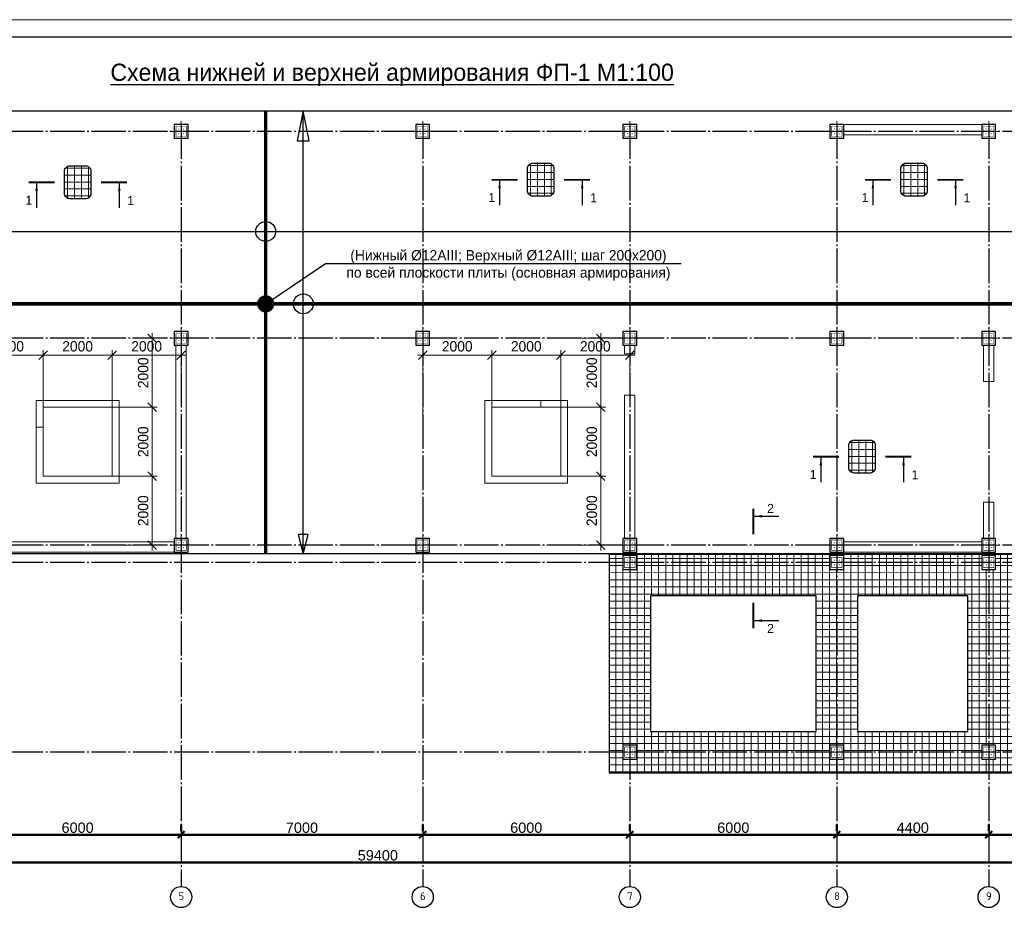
# Model space of a CAD drawing. Header units: millimetres. Extents: x -33345 to 4712671, y -3392 to 121473.
# Tile 47 of 256: x 393410 to 421942, y 60705 to 86501. Entities that reach past the tile are written whole.
import ezdxf
from ezdxf import colors
from ezdxf.entities.mleader import LeaderData, LeaderLine
from ezdxf.math import Vec2, Vec3

# ---------------------------------------------------------------- set-up
doc = ezdxf.new("R2010")
doc.units = ezdxf.units.MM
doc.linetypes.add('CENTER2', pattern=[28.575, 19.05, -3.175, 3.175, -3.175])
doc.linetypes.add('ГОСТ 2.303 5', pattern=[24, 20, -1.5, 1, -1.5])
doc.layers.add('00-Axes', color=1, linetype='CENTER2')
doc.layers.add('_линия', color=7, linetype='Continuous')
for name, color, linetype, lineweight in [('A _Devor rtt', 176, 'Continuous', 30), ('Devor Rtt', 174, 'Continuous', 30), ('doors', 250, 'Continuous', 5), ('Lina', 7, 'Continuous', 20), ('w-Армирования', 172, 'Continuous', 30)]:
    doc.layers.add(name, color=color, linetype=linetype, lineweight=lineweight)
doc.styles.add('ISO', font='isocpeui.ttf')
doc.styles.add('ISOCPEUR_1.00', font='isocpeui.ttf')
doc.styles.add('RUS text aehalf', font='aehalf.shx', dxfattribs={"width": 0.7, "oblique": 15})
doc.styles.get("Standard").update_dxf_attribs({"font": 'arial.ttf'})
doc.styles.add('X-U-RW-01$0$StyleROMANS', font='GOTHIC.TTF')
doc.dimstyles.new('ISO-25$0', dxfattribs={"dimtxt": 300, "dimasz": 200, "dimexe": 100, "dimexo": 300, "dimgap": 50, "dimtad": 1, "dimdec": 0, "dimtxsty": 'Standard', "dimblk": 'OBLIQUE', "dimcen": 250, "dimadec": 0, "dimazin": 0, "dimtfac": 1, "dimtdec": 0, "dimtmove": 0, "dimatfit": 3, "dimldrblk": 'OBLIQUE', "dimfxl": 1.25, "dimarcsym": 0})
doc.dimstyles.new('RUS м100', dxfattribs={"dimscale": 0, "dimtxt": 250, "dimasz": 100, "dimexe": 100, "dimexo": 0, "dimgap": 70, "dimtad": 1, "dimdec": 0, "dimdsep": 46, "dimtxsty": 'RUS text aehalf', "dimblk": 'OBLIQUE', "dimcen": 0.09, "dimdle": 100, "dimclrd": 256, "dimclre": 256, "dimclrt": 256, "dimadec": 1, "dimazin": 2, "dimtfac": 1, "dimtdec": 0, "dimtofl": 0, "dimtmove": 0, "dimatfit": 3, "dimldrblk": 'OBLIQUE', "dimfxl": 300, "dimtolj": 1, "dimtzin": 0, "dimlwd": -1, "dimlwe": -1, "dimarcsym": 0})

# ---------------------------------------------------------------- blocks, each defined once
blk = doc.blocks.new('_Oblique')
at = {"color": 0, "linetype": 'ByBlock', "lineweight": -2}
blk.add_line((-0.5, -0.5), (0.5, 0.5), dxfattribs=at)
blk = doc.blocks.new('*D269')
at = {"color": 0, "lineweight": -2, "transparency": 16777216}
for p, q in [((727, -4026), (727, -4226)), ((6727, -4026), (6727, -4226)), ((727, -4326), (6727, -4326))]:
    blk.add_line(p, q, dxfattribs=at)
at = {"layer": 'Defpoints', "color": 0, "lineweight": 30, "transparency": 16777216}
for p in [(727, -4326), (6727, -4326), (6727, -4326)]:
    blk.add_point(p, dxfattribs=at)
at = {"color": 0, "lineweight": -2, "transparency": 16777216, "xscale": 200, "yscale": 200, "zscale": 200, "rotation": 180}
blk.add_blockref('_Oblique', (727, -4326), dxfattribs=at)
at = {"color": 0, "lineweight": -2, "transparency": 16777216, "xscale": 200, "yscale": 200, "zscale": 200}
blk.add_blockref('_Oblique', (6727, -4326), dxfattribs=at)
at = {"color": 0, "lineweight": 0, "transparency": 16777216, "insert": (3727, -4123), "char_height": 300, "attachment_point": 5}
blk.add_mtext('6000', dxfattribs=at)
blk = doc.blocks.new('*D270')
at = {"color": 0, "lineweight": -2, "transparency": 16777216}
for p, q in [((6727, -4026), (6727, -4226)), ((13727, -4026), (13727, -4226)), ((6727, -4326), (13727, -4326))]:
    blk.add_line(p, q, dxfattribs=at)
at = {"layer": 'Defpoints', "color": 0, "lineweight": 30, "transparency": 16777216}
for p in [(6727, -4326), (13727, -4326), (13727, -4326)]:
    blk.add_point(p, dxfattribs=at)
at = {"color": 0, "lineweight": -2, "transparency": 16777216, "xscale": 200, "yscale": 200, "zscale": 200, "rotation": 180}
blk.add_blockref('_Oblique', (6727, -4326), dxfattribs=at)
at = {"color": 0, "lineweight": -2, "transparency": 16777216, "xscale": 200, "yscale": 200, "zscale": 200}
blk.add_blockref('_Oblique', (13727, -4326), dxfattribs=at)
at = {"color": 0, "lineweight": 0, "transparency": 16777216, "insert": (10227, -4123), "char_height": 300, "attachment_point": 5}
blk.add_mtext('7000', dxfattribs=at)
blk = doc.blocks.new('*D271')
at = {"color": 0, "lineweight": -2, "transparency": 16777216}
for p, q in [((13727, -4026), (13727, -4226)), ((19727, -4026), (19727, -4226)), ((13727, -4326), (19727, -4326))]:
    blk.add_line(p, q, dxfattribs=at)
at = {"layer": 'Defpoints', "color": 0, "lineweight": 30, "transparency": 16777216}
for p in [(13727, -4326), (19727, -4326), (19727, -4326)]:
    blk.add_point(p, dxfattribs=at)
at = {"color": 0, "lineweight": -2, "transparency": 16777216, "xscale": 200, "yscale": 200, "zscale": 200, "rotation": 180}
blk.add_blockref('_Oblique', (13727, -4326), dxfattribs=at)
at = {"color": 0, "lineweight": -2, "transparency": 16777216, "xscale": 200, "yscale": 200, "zscale": 200}
blk.add_blockref('_Oblique', (19727, -4326), dxfattribs=at)
at = {"color": 0, "lineweight": 0, "transparency": 16777216, "insert": (16727, -4123), "char_height": 300, "attachment_point": 5}
blk.add_mtext('6000', dxfattribs=at)
blk = doc.blocks.new('*D272')
at = {"color": 0, "lineweight": -2, "transparency": 16777216}
for p, q in [((19727, -4026), (19727, -4226)), ((25727, -4026), (25727, -4226)), ((19727, -4326), (25727, -4326))]:
    blk.add_line(p, q, dxfattribs=at)
at = {"layer": 'Defpoints', "color": 0, "lineweight": 30, "transparency": 16777216}
for p in [(19727, -4326), (25727, -4326), (25727, -4326)]:
    blk.add_point(p, dxfattribs=at)
at = {"color": 0, "lineweight": -2, "transparency": 16777216, "xscale": 200, "yscale": 200, "zscale": 200, "rotation": 180}
blk.add_blockref('_Oblique', (19727, -4326), dxfattribs=at)
at = {"color": 0, "lineweight": -2, "transparency": 16777216, "xscale": 200, "yscale": 200, "zscale": 200}
blk.add_blockref('_Oblique', (25727, -4326), dxfattribs=at)
at = {"color": 0, "lineweight": 0, "transparency": 16777216, "insert": (22727, -4123), "char_height": 300, "attachment_point": 5}
blk.add_mtext('6000', dxfattribs=at)
blk = doc.blocks.new('*D273')
at = {"color": 0, "lineweight": -2, "transparency": 16777216}
for p, q in [((25727, -4026), (25727, -4226)), ((30127, -4026), (30127, -4226)), ((25727, -4326), (30127, -4326))]:
    blk.add_line(p, q, dxfattribs=at)
at = {"layer": 'Defpoints', "color": 0, "lineweight": 30, "transparency": 16777216}
for p in [(25727, -4326), (30127, -4326), (30127, -4326)]:
    blk.add_point(p, dxfattribs=at)
at = {"color": 0, "lineweight": -2, "transparency": 16777216, "xscale": 200, "yscale": 200, "zscale": 200, "rotation": 180}
blk.add_blockref('_Oblique', (25727, -4326), dxfattribs=at)
at = {"color": 0, "lineweight": -2, "transparency": 16777216, "xscale": 200, "yscale": 200, "zscale": 200}
blk.add_blockref('_Oblique', (30127, -4326), dxfattribs=at)
at = {"color": 0, "lineweight": 0, "transparency": 16777216, "insert": (27927, -4123), "char_height": 300, "attachment_point": 5}
blk.add_mtext('4400', dxfattribs=at)
blk = doc.blocks.new('*D274')
at = {"color": 0, "lineweight": -2, "transparency": 16777216}
for p, q in [((30127, -4026), (30127, -4226)), ((36127, -4026), (36127, -4226)), ((30127, -4326), (36127, -4326))]:
    blk.add_line(p, q, dxfattribs=at)
at = {"layer": 'Defpoints', "color": 0, "lineweight": 30, "transparency": 16777216}
for p in [(30127, -4326), (36127, -4326), (36127, -4326)]:
    blk.add_point(p, dxfattribs=at)
at = {"color": 0, "lineweight": -2, "transparency": 16777216, "xscale": 200, "yscale": 200, "zscale": 200, "rotation": 180}
blk.add_blockref('_Oblique', (30127, -4326), dxfattribs=at)
at = {"color": 0, "lineweight": -2, "transparency": 16777216, "xscale": 200, "yscale": 200, "zscale": 200}
blk.add_blockref('_Oblique', (36127, -4326), dxfattribs=at)
at = {"color": 0, "lineweight": 0, "transparency": 16777216, "insert": (33127, -4123), "char_height": 300, "attachment_point": 5}
blk.add_mtext('6000', dxfattribs=at)
blk = doc.blocks.new('*D276')
at = {"color": 0, "lineweight": -2, "transparency": 16777216}
for p, q in [((-17273, -4826), (-17273, -5026)), ((42127, -4826), (42127, -5026)), ((42127, -5126), (-17273, -5126))]:
    blk.add_line(p, q, dxfattribs=at)
at = {"layer": 'Defpoints', "color": 0, "lineweight": 30, "transparency": 16777216}
for p in [(-17273, -5126), (-17273, -5126), (42127, -5126)]:
    blk.add_point(p, dxfattribs=at)
at = {"color": 0, "lineweight": -2, "transparency": 16777216, "xscale": 200, "yscale": 200, "zscale": 200, "rotation": 180}
blk.add_blockref('_Oblique', (-17273, -5126), dxfattribs=at)
at = {"color": 0, "lineweight": -2, "transparency": 16777216, "xscale": 200, "yscale": 200, "zscale": 200}
blk.add_blockref('_Oblique', (42127, -5126), dxfattribs=at)
at = {"color": 0, "lineweight": 0, "transparency": 16777216, "insert": (12427, -4923), "char_height": 300, "attachment_point": 5}
blk.add_mtext('59400', dxfattribs=at)
blk = doc.blocks.new('column')
at = {"lineweight": 0}
for points in [[(-68, 56, -1), (-68, 86, -1)], [(68, 56, 1), (68, 86, 1)], [(-68, -56, 1), (-68, -86, 1)], [(68, -56, -1), (68, -86, -1)]]:
    blk.add_hatch(color=0, dxfattribs=at).paths.add_polyline_path(points)
at = {"color": 0, "lineweight": 0}
for p, q in [((0, 300), (0, -300)), ((300, 0), (-300, 0))]:
    blk.add_line(p, q, dxfattribs=at)
at = {"lineweight": 30}
blk.add_lwpolyline([(-200, 200), (200, 200), (200, -200), (-200, -200)], close=True, dxfattribs=at)
at = {"color": 0, "lineweight": 0, "const_width": 15}
blk.add_lwpolyline([(150, -150), (150, 150), (-150, 150), (-150, -150)], close=True, dxfattribs=at)
blk = doc.blocks.new('awe4tD')
at = {"layer": 'Lina', "ltscale": 10}
blk.add_lwpolyline([(-44239015, 22734378), (-44314815, 22734378), (-44314815, 22776378), (-44239015, 22776378)], close=True, dxfattribs=at)
at = {"layer": 'Lina', "lineweight": 30, "ltscale": 10}
blk.add_lwpolyline([(-44239515, 22734878), (-44312815, 22734878), (-44312815, 22775878), (-44239515, 22775878)], close=True, dxfattribs=at)
blk = doc.blocks.new('_Dot')
at = {"color": 0, "linetype": 'ByBlock', "lineweight": -2}
blk.add_line((-0.5, 0), (-1, 0), dxfattribs=at)
at = {"color": 0, "linetype": 'ByBlock', "const_width": 0.5}
blk.add_lwpolyline([(-0.25, 0, 1), (0.25, 0, 1)], format="xyb", close=True, dxfattribs=at)
blk = doc.blocks.new('hhh')
at = {"color": 0, "ltscale": 4}
blk.add_lwpolyline([(-220666320, 50580178), (-220665856, 50580178, -0.414214), (-220665706, 50580028), (-220665706, 50579374, -0.414214), (-220665856, 50579224), (-220666320, 50579224, -0.414214), (-220666470, 50579374), (-220666470, 50580028, -0.414214)], format="xyb", close=True, dxfattribs=at)
at = {"lineweight": 15, "ltscale": 4}
for points in [[(-220666380, 50579236), (-220666380, 50580166)], [(-220666180, 50579224), (-220666180, 50580178)], [(-220665980, 50579224), (-220665980, 50580178)], [(-220665780, 50579245), (-220665780, 50580157)], [(-220666470, 50579907), (-220665706, 50579907)], [(-220666448, 50580107), (-220665729, 50580107)], [(-220666470, 50579707), (-220665706, 50579707)], [(-220666470, 50579507), (-220665706, 50579507)], [(-220666455, 50579307), (-220665722, 50579307)]]:
    blk.add_lwpolyline(points, dxfattribs=at)
blk = doc.blocks.new('*D1249')
at = {"layer": 'Defpoints', "color": 0, "ltscale": 100, "transparency": 16777216}
for p in [(392089, 76770), (392089, 75074), (394089, 75074)]:
    blk.add_point(p, dxfattribs=at)
at = {"layer": 'doors', "ltscale": 100, "transparency": 16777216}
for p, q in [((394239, 76770), (391939, 76770)), ((392089, 75074), (392089, 76920)), ((394089, 75074), (394089, 76920))]:
    blk.add_line(p, q, dxfattribs=at)
at = {"layer": 'doors', "ltscale": 100, "transparency": 16777216, "xscale": 250, "yscale": 250, "zscale": 250, "rotation": 180}
blk.add_blockref('_Oblique', (392089, 76770), dxfattribs=at)
at = {"layer": 'doors', "ltscale": 100, "transparency": 16777216, "xscale": 250, "yscale": 250, "zscale": 250}
blk.add_blockref('_Oblique', (394089, 76770), dxfattribs=at)
at = {"layer": 'doors', "lineweight": 13, "ltscale": 100, "transparency": 16777216, "insert": (393089, 77028), "char_height": 300, "attachment_point": 5, "style": 'X-U-RW-01$0$StyleROMANS'}
blk.add_mtext('\\A1;2000', dxfattribs=at)
blk = doc.blocks.new('*D1250')
at = {"layer": 'Defpoints', "color": 0, "ltscale": 100, "transparency": 16777216}
for p in [(396089, 76770), (394089, 75074), (396089, 75262)]:
    blk.add_point(p, dxfattribs=at)
at = {"layer": 'doors', "ltscale": 100, "transparency": 16777216}
for p, q in [((393939, 76770), (396239, 76770)), ((394089, 75074), (394089, 76920)), ((396089, 75262), (396089, 76920))]:
    blk.add_line(p, q, dxfattribs=at)
at = {"layer": 'doors', "ltscale": 100, "transparency": 16777216, "xscale": 250, "yscale": 250, "zscale": 250, "rotation": 180}
blk.add_blockref('_Oblique', (394089, 76770), dxfattribs=at)
at = {"layer": 'doors', "ltscale": 100, "transparency": 16777216, "xscale": 250, "yscale": 250, "zscale": 250}
blk.add_blockref('_Oblique', (396089, 76770), dxfattribs=at)
at = {"layer": 'doors', "lineweight": 13, "ltscale": 100, "transparency": 16777216, "insert": (395089, 77028), "char_height": 300, "attachment_point": 5, "style": 'X-U-RW-01$0$StyleROMANS'}
blk.add_mtext('\\A1;2000', dxfattribs=at)
blk = doc.blocks.new('*D1251')
at = {"layer": 'Defpoints', "color": 0, "ltscale": 100, "transparency": 16777216}
for p in [(398089, 76770), (398089, 75583), (396089, 75262)]:
    blk.add_point(p, dxfattribs=at)
at = {"layer": 'doors', "ltscale": 100, "transparency": 16777216}
for p, q in [((395939, 76770), (398239, 76770)), ((396089, 75262), (396089, 76920)), ((398089, 75583), (398089, 76920))]:
    blk.add_line(p, q, dxfattribs=at)
at = {"layer": 'doors', "ltscale": 100, "transparency": 16777216, "xscale": 250, "yscale": 250, "zscale": 250, "rotation": 180}
blk.add_blockref('_Oblique', (396089, 76770), dxfattribs=at)
at = {"layer": 'doors', "ltscale": 100, "transparency": 16777216, "xscale": 250, "yscale": 250, "zscale": 250}
blk.add_blockref('_Oblique', (398089, 76770), dxfattribs=at)
at = {"layer": 'doors', "lineweight": 13, "ltscale": 100, "transparency": 16777216, "insert": (397089, 77028), "char_height": 300, "attachment_point": 5, "style": 'X-U-RW-01$0$StyleROMANS'}
blk.add_mtext('\\A1;2000', dxfattribs=at)
blk = doc.blocks.new('*D1252')
at = {"layer": 'Defpoints', "color": 0, "ltscale": 100, "transparency": 16777216}
for p in [(396089, 73262), (396217, 71262), (397246, 71262)]:
    blk.add_point(p, dxfattribs=at)
at = {"layer": 'doors', "ltscale": 100, "transparency": 16777216}
for p, q in [((397246, 73412), (397246, 71112)), ((396089, 73262), (397396, 73262)), ((396217, 71262), (397396, 71262))]:
    blk.add_line(p, q, dxfattribs=at)
at = {"layer": 'doors', "ltscale": 100, "transparency": 16777216, "xscale": 250, "yscale": 250, "zscale": 250}
for p, rotation in [((397246, 73262), 90), ((397246, 71262), 270)]:
    blk.add_blockref('_Oblique', p, dxfattribs=dict(at, rotation=rotation))
at = {"layer": 'doors', "lineweight": 13, "ltscale": 100, "transparency": 16777216, "insert": (396989, 72262), "char_height": 300, "attachment_point": 5, "rotation": 90, "style": 'X-U-RW-01$0$StyleROMANS'}
blk.add_mtext('\\A1;2000', dxfattribs=at)
blk = doc.blocks.new('*D1253')
at = {"layer": 'Defpoints', "color": 0, "ltscale": 100, "transparency": 16777216}
for p in [(396089, 75262), (397246, 75262), (396089, 73262)]:
    blk.add_point(p, dxfattribs=at)
at = {"layer": 'doors', "ltscale": 100, "transparency": 16777216}
for p, q in [((397246, 73112), (397246, 75412)), ((396089, 75262), (397396, 75262)), ((396089, 73262), (397396, 73262))]:
    blk.add_line(p, q, dxfattribs=at)
at = {"layer": 'doors', "ltscale": 100, "transparency": 16777216, "xscale": 250, "yscale": 250, "zscale": 250}
for p, rotation in [((397246, 75262), 90), ((397246, 73262), 270)]:
    blk.add_blockref('_Oblique', p, dxfattribs=dict(at, rotation=rotation))
at = {"layer": 'doors', "lineweight": 13, "ltscale": 100, "transparency": 16777216, "insert": (396989, 74262), "char_height": 300, "attachment_point": 5, "rotation": 90, "style": 'X-U-RW-01$0$StyleROMANS'}
blk.add_mtext('\\A1;2000', dxfattribs=at)
blk = doc.blocks.new('*D1254')
at = {"layer": 'Defpoints', "color": 0, "ltscale": 100, "transparency": 16777216}
for p in [(396678, 77262), (397246, 77262), (396089, 75262)]:
    blk.add_point(p, dxfattribs=at)
at = {"layer": 'doors', "ltscale": 100, "transparency": 16777216}
for p, q in [((397246, 75112), (397246, 77412)), ((396678, 77262), (397396, 77262)), ((396089, 75262), (397396, 75262))]:
    blk.add_line(p, q, dxfattribs=at)
at = {"layer": 'doors', "ltscale": 100, "transparency": 16777216, "xscale": 250, "yscale": 250, "zscale": 250}
for p, rotation in [((397246, 77262), 90), ((397246, 75262), 270)]:
    blk.add_blockref('_Oblique', p, dxfattribs=dict(at, rotation=rotation))
at = {"layer": 'doors', "lineweight": 13, "ltscale": 100, "transparency": 16777216, "insert": (396989, 76262), "char_height": 300, "attachment_point": 5, "rotation": 90, "style": 'X-U-RW-01$0$StyleROMANS'}
blk.add_mtext('\\A1;2000', dxfattribs=at)
blk = doc.blocks.new('*D1255')
at = {"layer": 'Defpoints', "color": 0, "ltscale": 100, "transparency": 16777216}
for p in [(405089, 76770), (405089, 75074), (407089, 75074)]:
    blk.add_point(p, dxfattribs=at)
at = {"layer": 'doors', "ltscale": 100, "transparency": 16777216}
for p, q in [((407239, 76770), (404939, 76770)), ((405089, 75074), (405089, 76920)), ((407089, 75074), (407089, 76920))]:
    blk.add_line(p, q, dxfattribs=at)
at = {"layer": 'doors', "ltscale": 100, "transparency": 16777216, "xscale": 250, "yscale": 250, "zscale": 250, "rotation": 180}
blk.add_blockref('_Oblique', (405089, 76770), dxfattribs=at)
at = {"layer": 'doors', "ltscale": 100, "transparency": 16777216, "xscale": 250, "yscale": 250, "zscale": 250}
blk.add_blockref('_Oblique', (407089, 76770), dxfattribs=at)
at = {"layer": 'doors', "lineweight": 13, "ltscale": 100, "transparency": 16777216, "insert": (406089, 77028), "char_height": 300, "attachment_point": 5, "style": 'X-U-RW-01$0$StyleROMANS'}
blk.add_mtext('\\A1;2000', dxfattribs=at)
blk = doc.blocks.new('*D1256')
at = {"layer": 'Defpoints', "color": 0, "ltscale": 100, "transparency": 16777216}
for p in [(409089, 76770), (407089, 75074), (409089, 75262)]:
    blk.add_point(p, dxfattribs=at)
at = {"layer": 'doors', "ltscale": 100, "transparency": 16777216}
for p, q in [((406939, 76770), (409239, 76770)), ((407089, 75074), (407089, 76920)), ((409089, 75262), (409089, 76920))]:
    blk.add_line(p, q, dxfattribs=at)
at = {"layer": 'doors', "ltscale": 100, "transparency": 16777216, "xscale": 250, "yscale": 250, "zscale": 250, "rotation": 180}
blk.add_blockref('_Oblique', (407089, 76770), dxfattribs=at)
at = {"layer": 'doors', "ltscale": 100, "transparency": 16777216, "xscale": 250, "yscale": 250, "zscale": 250}
blk.add_blockref('_Oblique', (409089, 76770), dxfattribs=at)
at = {"layer": 'doors', "lineweight": 13, "ltscale": 100, "transparency": 16777216, "insert": (408089, 77028), "char_height": 300, "attachment_point": 5, "style": 'X-U-RW-01$0$StyleROMANS'}
blk.add_mtext('\\A1;2000', dxfattribs=at)
blk = doc.blocks.new('*D1257')
at = {"layer": 'Defpoints', "color": 0, "ltscale": 100, "transparency": 16777216}
for p in [(411089, 76770), (411089, 75583), (409089, 75262)]:
    blk.add_point(p, dxfattribs=at)
at = {"layer": 'doors', "ltscale": 100, "transparency": 16777216}
for p, q in [((408939, 76770), (411239, 76770)), ((409089, 75262), (409089, 76920)), ((411089, 75583), (411089, 76920))]:
    blk.add_line(p, q, dxfattribs=at)
at = {"layer": 'doors', "ltscale": 100, "transparency": 16777216, "xscale": 250, "yscale": 250, "zscale": 250, "rotation": 180}
blk.add_blockref('_Oblique', (409089, 76770), dxfattribs=at)
at = {"layer": 'doors', "ltscale": 100, "transparency": 16777216, "xscale": 250, "yscale": 250, "zscale": 250}
blk.add_blockref('_Oblique', (411089, 76770), dxfattribs=at)
at = {"layer": 'doors', "lineweight": 13, "ltscale": 100, "transparency": 16777216, "insert": (410089, 77028), "char_height": 300, "attachment_point": 5, "style": 'X-U-RW-01$0$StyleROMANS'}
blk.add_mtext('\\A1;2000', dxfattribs=at)
blk = doc.blocks.new('*D1258')
at = {"layer": 'Defpoints', "color": 0, "ltscale": 100, "transparency": 16777216}
for p in [(409089, 73262), (409217, 71262), (410246, 71262)]:
    blk.add_point(p, dxfattribs=at)
at = {"layer": 'doors', "ltscale": 100, "transparency": 16777216}
for p, q in [((410246, 73412), (410246, 71112)), ((409089, 73262), (410396, 73262)), ((409217, 71262), (410396, 71262))]:
    blk.add_line(p, q, dxfattribs=at)
at = {"layer": 'doors', "ltscale": 100, "transparency": 16777216, "xscale": 250, "yscale": 250, "zscale": 250}
for p, rotation in [((410246, 73262), 90), ((410246, 71262), 270)]:
    blk.add_blockref('_Oblique', p, dxfattribs=dict(at, rotation=rotation))
at = {"layer": 'doors', "lineweight": 13, "ltscale": 100, "transparency": 16777216, "insert": (409989, 72262), "char_height": 300, "attachment_point": 5, "rotation": 90, "style": 'X-U-RW-01$0$StyleROMANS'}
blk.add_mtext('\\A1;2000', dxfattribs=at)
blk = doc.blocks.new('*D1259')
at = {"layer": 'Defpoints', "color": 0, "ltscale": 100, "transparency": 16777216}
for p in [(409089, 75262), (410246, 75262), (409089, 73262)]:
    blk.add_point(p, dxfattribs=at)
at = {"layer": 'doors', "ltscale": 100, "transparency": 16777216}
for p, q in [((410246, 73112), (410246, 75412)), ((409089, 75262), (410396, 75262)), ((409089, 73262), (410396, 73262))]:
    blk.add_line(p, q, dxfattribs=at)
at = {"layer": 'doors', "ltscale": 100, "transparency": 16777216, "xscale": 250, "yscale": 250, "zscale": 250}
for p, rotation in [((410246, 75262), 90), ((410246, 73262), 270)]:
    blk.add_blockref('_Oblique', p, dxfattribs=dict(at, rotation=rotation))
at = {"layer": 'doors', "lineweight": 13, "ltscale": 100, "transparency": 16777216, "insert": (409989, 74262), "char_height": 300, "attachment_point": 5, "rotation": 90, "style": 'X-U-RW-01$0$StyleROMANS'}
blk.add_mtext('\\A1;2000', dxfattribs=at)
blk = doc.blocks.new('*D1260')
at = {"layer": 'Defpoints', "color": 0, "ltscale": 100, "transparency": 16777216}
for p in [(409678, 77262), (410246, 77262), (409089, 75262)]:
    blk.add_point(p, dxfattribs=at)
at = {"layer": 'doors', "ltscale": 100, "transparency": 16777216}
for p, q in [((410246, 75112), (410246, 77412)), ((409678, 77262), (410396, 77262)), ((409089, 75262), (410396, 75262))]:
    blk.add_line(p, q, dxfattribs=at)
at = {"layer": 'doors', "ltscale": 100, "transparency": 16777216, "xscale": 250, "yscale": 250, "zscale": 250}
for p, rotation in [((410246, 77262), 90), ((410246, 75262), 270)]:
    blk.add_blockref('_Oblique', p, dxfattribs=dict(at, rotation=rotation))
at = {"layer": 'doors', "lineweight": 13, "ltscale": 100, "transparency": 16777216, "insert": (409989, 76262), "char_height": 300, "attachment_point": 5, "rotation": 90, "style": 'X-U-RW-01$0$StyleROMANS'}
blk.add_mtext('\\A1;2000', dxfattribs=at)
blk = doc.blocks.new('gfffggfsre')
at = {"layer": '00-Axes', "color": 251, "linetype": 'ГОСТ 2.303 5', "ltscale": 50, "true_color": 0x636466}
for points in [[(6727, 16269.4), (6727, -5825.8)], [(13727, 16269.4), (13727, -5825.8)], [(13727, 16269.4), (13727, -5825.8)], [(19727, 16269.4), (19727, -5825.8)], [(25727, 16269.4), (25727, -5825.8)], [(30127, 16269.4), (30127, -5825.8)], [(42327, 16069.4), (-21034.5, 16069.4)], [(42327, 10069.4), (-21034.5, 10069.4)], [(42327, 4069.4), (-21034.5, 4069.4)], [(42327, 3569.4), (-20533.9, 3569.4), (-20643.6, 3457.5), (-21034.5, 3457.5)], [(42327, -1930.6), (-21034.5, -1930.6)]]:
    blk.add_lwpolyline(points, dxfattribs=at)
at = {"layer": '00-Axes', "color": 219, "linetype": 'ByBlock', "ltscale": 100, "true_color": 0x642165}
for centre in [(6727, -6131.8), (13727, -6131.8), (13727, -6131.8), (19727, -6131.8), (25727, -6131.8), (30127, -6131.8)]:
    blk.add_circle(centre, 306, dxfattribs=at)
at = {"layer": '00-Axes', "color": 219, "linetype": 'ByBlock', "ltscale": 100, "true_color": 0x642165, "char_height": 226.059, "attachment_point": 1, "style": 'ISOCPEUR_1.00'}
for s, insert in [('\\pxqc;{\\fISOCPEUR|b0|i0|c204|p34;6}', (13345.8, -5991.9)), ('\\pxqc;{\\fISOCPEUR|b0|i0|c204|p34;8}', (25345.8, -5991.9)), ('\\pxqc;{\\fISOCPEUR|b0|i0|c204|p34;9}', (29745.8, -5991.9)), ('\\pxqc;{\\fISOCPEUR|b0|i0|c204|p34;5}', (6345.8, -5991.9)), ('\\pxqc;{\\fISOCPEUR|b0|i0|c204|p34;7}', (19345.8, -5991.9))]:
    blk.add_mtext_dynamic_manual_height_columns(s, width=772.479, gutter_width=706.4, heights=[0], dxfattribs=dict(at, insert=insert))
at = {"color": 18, "lineweight": 0, "true_color": 0x000000}
for base, p1, p2, picture, middle in [((6727, -4325.8), (727, -4325.8), (6727, -4325.8), '*D269', (3727, -4122.6)), ((13727, -4325.8), (6727, -4325.8), (13727, -4325.8), '*D270', (10227, -4122.6)), ((19727, -4325.8), (13727, -4325.8), (19727, -4325.8), '*D271', (16727, -4122.6)), ((25727, -4325.8), (19727, -4325.8), (25727, -4325.8), '*D272', (22727, -4122.6)), ((30127, -4325.8), (25727, -4325.8), (30127, -4325.8), '*D273', (27927, -4122.6)), ((36127, -4325.8), (30127, -4325.8), (36127, -4325.8), '*D274', (33127, -4122.6)), ((-17273, -5125.8), (42127, -5125.8), (-17273, -5125.8), '*D276', (12427, -4922.6))]:
    dim = blk.add_linear_dim(base=base, p1=p1, p2=p2, dimstyle='ISO-25$0', dxfattribs=at)
    dim.commit()
    dim.dimension.update_dxf_attribs({"geometry": picture, "text_midpoint": middle})

msp = doc.modelspace()

# ---------------------------------------------------------------- hatches: boundary and pattern name
at = {"lineweight": 15, "ltscale": 4}
h = msp.add_hatch(dxfattribs=at)
h.set_pattern_fill('ANSI37', color=251, scale=65, angle=45)
h.set_pattern_definition([(90, (44817632.49, -22640276.79), (-206.375, 0), []), (180, (44817632.49, -22640276.79), (-1e-14, -206.375), [])])
h.paths.add_polyline_path([(410488.914, 70991.959), (410488.914, 68061.959), (410488.914, 64661.959), (434088.914, 64661.959), (434088.914, 70991.959)])
h.paths.add_polyline_path([(410488.914, 69261.959), (410488.914, 69791.959)], flags=17)
h.paths.add_polyline_path([(410888.914, 70561.959), (410888.914, 70961.959), (411288.914, 70961.959), (411288.914, 70561.959)], flags=16)
h.paths.add_polyline_path([(411688.914, 69791.959), (416488.914, 69791.959), (416488.914, 65861.959), (411688.914, 65861.959)], flags=16)
h.paths.add_polyline_path([(410938.914, 70911.959), (411238.914, 70911.959), (411238.914, 70611.959), (410938.914, 70611.959)], flags=0)
h.paths.add_polyline_path([(410888.914, 65461.959), (411288.914, 65461.959), (411288.914, 65061.959), (410888.914, 65061.959)], flags=16)
h.paths.add_polyline_path([(411238.914, 65411.959), (411238.914, 65111.959), (410938.914, 65111.959), (410938.914, 65411.959)], flags=0)
h.paths.add_polyline_path([(416888.914, 70961.959), (417288.914, 70961.959), (417288.914, 70561.959), (416888.914, 70561.959)], flags=16)
h.paths.add_polyline_path([(416938.914, 70911.959), (417238.914, 70911.959), (417238.914, 70611.959), (416938.914, 70611.959)], flags=0)
h.paths.add_polyline_path([(416888.914, 65461.959), (417288.914, 65461.959), (417288.914, 65061.959), (416888.914, 65061.959)], flags=16)
h.paths.add_polyline_path([(416938.914, 65411.959), (417238.914, 65411.959), (417238.914, 65111.959), (416938.914, 65111.959)], flags=0)
h.paths.add_polyline_path([(417688.914, 69791.959), (420888.914, 69791.959), (420888.914, 65861.959), (417688.914, 65861.959)], flags=16)
h.paths.add_polyline_path([(421288.914, 70961.959), (421688.914, 70961.959), (421688.914, 70561.959), (421288.914, 70561.959)], flags=16)
h.paths.add_polyline_path([(421338.914, 70911.959), (421638.914, 70911.959), (421638.914, 70611.959), (421338.914, 70611.959)], flags=0)
h.paths.add_polyline_path([(421288.914, 65461.959), (421688.914, 65461.959), (421688.914, 65061.959), (421288.914, 65061.959)], flags=16)
h.paths.add_polyline_path([(421338.914, 65411.959), (421638.914, 65411.959), (421638.914, 65111.959), (421338.914, 65111.959)], flags=0)
h.paths.add_polyline_path([(422088.914, 69791.959), (426888.914, 69791.959), (426888.914, 65861.959), (422088.914, 65861.959)], flags=16)
h.paths.add_polyline_path([(427288.914, 70961.959), (427688.914, 70961.959), (427688.914, 70561.959), (427288.914, 70561.959)], flags=16)
h.paths.add_polyline_path([(427338.914, 70911.959), (427638.914, 70911.959), (427638.914, 70611.959), (427338.914, 70611.959)], flags=0)
h.paths.add_polyline_path([(427288.914, 65461.959), (427688.914, 65461.959), (427688.914, 65061.959), (427288.914, 65061.959)], flags=16)
h.paths.add_polyline_path([(427338.914, 65411.959), (427638.914, 65411.959), (427638.914, 65111.959), (427338.914, 65111.959)], flags=0)
h.paths.add_polyline_path([(428088.914, 69791.959), (432888.914, 69791.959), (432888.914, 65861.959), (428088.914, 65861.959)], flags=16)
h.paths.add_polyline_path([(433288.914, 70961.959), (433688.914, 70961.959), (433688.914, 70561.959), (433288.914, 70561.959)], flags=16)
h.paths.add_polyline_path([(433338.914, 70911.959), (433638.914, 70911.959), (433638.914, 70611.959), (433338.914, 70611.959)], flags=0)
h.paths.add_polyline_path([(433288.914, 65461.959), (433688.914, 65461.959), (433688.914, 65061.959), (433288.914, 65061.959)], flags=16)
h.paths.add_polyline_path([(433338.914, 65411.959), (433638.914, 65411.959), (433638.914, 65111.959), (433338.914, 65111.959)], flags=0)
h.paths.add_polyline_path([(404888.914, 70761.959), (404888.914, 70761.959), (404788.914, 70761.959), (404788.914, 70761.959)])
h.paths.add_polyline_path([(405288.914, 70761.959), (405288.914, 70761.959), (405388.914, 70761.959), (405388.914, 70761.959)])

# ---------------------------------------------------------------- linework, layer by layer
at = {"color": 0, "linetype": 'Continuous', "lineweight": 25, "ltscale": 3}
for p, q in [((393899.98, 81756.749), (393899.98, 81044.249)), ((396295.765, 81756.749), (396295.765, 81044.249)), ((407314.869, 81833.083), (407314.869, 81120.583)), ((409710.653, 81833.083), (409710.653, 81120.583)), ((418133.292, 81833.083), (418133.292, 81120.583)), ((420529.077, 81833.083), (420529.077, 81120.583)), ((416626.63, 73803.42), (416626.63, 73090.92)), ((419022.415, 73803.42), (419022.415, 73090.92)), ((414696.133, 72101.867), (415408.633, 72101.867)), ((414696.133, 69075.832), (415408.633, 69075.832))]:
    msp.add_line(p, q, dxfattribs=at)
at = {"color": 5, "lineweight": 30, "ltscale": 10}
for points in [[(373488.914, 71011.959), (373488.914, 83861.959), (434088.914, 83861.959), (434088.914, 71011.959)], [(434088.914, 70991.959), (410488.914, 70991.959), (410488.914, 68061.959), (410488.914, 68061.959), (410488.914, 64661.959), (434088.914, 64661.959)], [(416488.914, 69791.959), (411688.914, 69791.959), (411688.914, 65861.959), (416488.914, 65861.959)], [(420888.914, 69791.959), (417688.914, 69791.959), (417688.914, 65861.959), (420888.914, 65861.959)]]:
    msp.add_lwpolyline(points, close=True, dxfattribs=at)
at = {"color": 0, "linetype": 'Continuous', "lineweight": 25, "ltscale": 3, "const_width": 52.5}
for points in [[(407089.869, 81859.333), (407839.869, 81859.333)], [(409935.653, 81859.333), (409185.653, 81859.333)], [(417908.292, 81859.333), (418658.292, 81859.333)], [(420754.077, 81859.333), (420004.077, 81859.333)], [(393674.98, 81782.999), (394424.98, 81782.999)], [(396520.765, 81782.999), (395770.765, 81782.999)], [(416401.63, 73829.67), (417151.63, 73829.67)], [(419247.415, 73829.67), (418497.415, 73829.67)], [(414669.883, 72326.867), (414669.883, 71576.867)], [(414669.883, 68850.832), (414669.883, 69600.832)]]:
    msp.add_lwpolyline(points, dxfattribs=at)
at = {"color": 0, "linetype": 'Continuous', "lineweight": 25, "ltscale": 3}
for points in [[(393899.98, 81756.749), (393937.689, 81531.411), (393862.272, 81531.411)], [(396295.765, 81756.749), (396333.473, 81531.411), (396258.056, 81531.411)], [(407314.869, 81833.083), (407352.577, 81607.745), (407277.16, 81607.745)], [(409710.653, 81833.083), (409748.362, 81607.745), (409672.945, 81607.745)], [(418133.292, 81833.083), (418171.001, 81607.745), (418095.584, 81607.745)], [(420529.077, 81833.083), (420566.785, 81607.745), (420491.368, 81607.745)], [(416626.63, 73803.42), (416664.339, 73578.083), (416588.922, 73578.083)], [(419022.415, 73803.42), (419060.123, 73578.083), (418984.706, 73578.083)], [(414696.133, 72101.867), (414921.47, 72064.158), (414921.47, 72139.575)], [(414696.133, 69075.832), (414921.47, 69113.54), (414921.47, 69038.123)]]:
    msp.add_solid(points, dxfattribs=at)
at = {"layer": 'A _Devor rtt', "color": 192, "lineweight": 13, "ltscale": 10}
for points in [[(417288.914, 83461.959), (421288.914, 83461.959), (421288.914, 83161.959), (417288.914, 83161.959)], [(398238.914, 77061.959), (397938.914, 77061.959), (397938.914, 71461.959), (398238.914, 71461.959)], [(421638.914, 76011.959), (421638.914, 77061.959), (421338.914, 77061.959), (421338.914, 76011.959)], [(396088.914, 75261.959), (394088.914, 75261.959), (394088.914, 74686.959), (393888.914, 74686.959), (393888.914, 75461.959), (396288.914, 75461.959), (396288.914, 73061.959), (393888.914, 73061.959), (393888.914, 74686.959), (394088.914, 74686.959), (394088.914, 73261.959), (396088.914, 73261.959)], [(407088.914, 73261.959), (407088.914, 75261.959), (408513.914, 75261.959), (408513.914, 75461.959), (406888.914, 75461.959), (406888.914, 73061.959), (409288.914, 73061.959), (409288.914, 75461.959), (408513.914, 75461.959), (408513.914, 75261.959), (409088.914, 75261.959), (409088.914, 73261.959)], [(421338.914, 72511.959), (421338.914, 71461.959), (421638.914, 71461.959), (421638.914, 72511.959)], [(417288.914, 71361.959), (421288.914, 71361.959), (421288.914, 71061.959), (417288.914, 71061.959)]]:
    msp.add_lwpolyline(points, close=True, dxfattribs=at)
for points in [[(411238.914, 76811.959), (411238.914, 77061.959), (410938.914, 77061.959), (410938.914, 76811.959), (411238.914, 76811.959)], [(410938.914, 75611.959), (410938.914, 71461.959), (411238.914, 71461.959), (411238.914, 75611.959), (410938.914, 75611.959)], [(392288.914, 71061.959), (397888.914, 71061.959), (397888.914, 71361.959), (392288.914, 71361.959), (392288.914, 71061.959)]]:
    msp.add_lwpolyline(points, dxfattribs=at)
at = {"layer": 'Devor Rtt', "ltscale": 100}
for points in [[(401627.861, 71011.959), (401773.997, 71574.592), (401481.726, 71576.389), (401627.861, 71011.959), (401627.861, 83861.959), (401454.418, 82988.121), (401801.305, 82988.121), (401627.861, 83861.959)], [(373488.914, 80360.164), (373951.547, 80214.029), (373953.344, 80506.3), (373488.914, 80360.164), (434088.914, 80360.164), (433315.076, 80533.608), (433315.076, 80186.721), (434088.914, 80360.164)]]:
    msp.add_lwpolyline(points, dxfattribs=at)
for centre in [(400539.839, 80360.164), (401627.861, 78260.491)]:
    msp.add_circle(centre, 288.429, dxfattribs=at)
at = {"layer": 'w-Армирования', "color": 230, "lineweight": 35, "ltscale": 50, "const_width": 100}
for points in [[(400539.839, 71011.959), (400539.839, 83861.959)], [(434088.914, 78260.491), (373488.914, 78260.491)]]:
    msp.add_lwpolyline(points, dxfattribs=at)

# ---------------------------------------------------------------- block references
msp.add_blockref('awe4tD', (44682303.28, -22689876.566))
at = {"color": 244, "lineweight": 50, "true_color": 0x991b1e}
msp.add_blockref('gfffggfsre', (391361.95, 67192.552), dxfattribs=at)
at = {"xscale": -1, "rotation": 270}
for p in [(398088.914, 83261.959), (405088.914, 83261.959), (405088.914, 83261.959), (411088.914, 83261.959), (417088.914, 83261.959), (421488.914, 83261.959), (398088.914, 77261.959), (405088.914, 77261.959), (405088.914, 77261.959), (411088.914, 77261.959), (417088.914, 77261.959), (421488.914, 77261.959), (398088.914, 71261.959), (405088.914, 71261.959), (405088.914, 71261.959), (411088.914, 71261.959), (417088.914, 71261.959), (421488.914, 71261.959), (411088.914, 70761.959), (417088.914, 70761.959), (421488.914, 70761.959), (411088.914, 65261.959), (417088.914, 65261.959), (421488.914, 65261.959)]:
    msp.add_blockref('column', p, dxfattribs=at)
at = {"lineweight": 15}
for p in [(221061180.306, -50497914.723), (221074595.194, -50497838.388), (221085413.618, -50497838.388), (221083906.956, -50505868.051)]:
    msp.add_blockref('hhh', p, dxfattribs=at)

# ---------------------------------------------------------------- texts
at = {"char_height": 500, "attachment_point": 1}
for s, insert, width, style in [('{\\LСхема нижней и верхней армирования ФП-1 \\C0;M1:100}', (396038.844, 85226.447), 31595.15509, 'X-U-RW-01$0$StyleROMANS'), ('\\pi4343.31532;{\\LА-А\\P\\pi0;Армирование приямка. M 1:20}', (351439.431, 62275.551), 9875.6458, 'ISO')]:
    msp.add_mtext(s, dxfattribs=dict(at, insert=insert, width=width, style=style))
at = {"layer": '_линия', "color": 18, "lineweight": 0, "true_color": 0x260000, "char_height": 262.5, "width": 109.6435, "style": 'X-U-RW-01$0$StyleROMANS'}
for s, insert, attachment_point in [('1', (393576.537, 81398.092), 1), ('1', (396529.135, 81390.818), 1), ('1', (406991.426, 81474.426), 1), ('1', (409944.023, 81467.152), 1), ('1', (417809.85, 81474.426), 1), ('1', (420762.447, 81467.152), 1), ('1', (416303.187, 73444.764), 1), ('1', (419255.785, 73437.489), 1), ('2', (415069.616, 72197.478), 7), ('2', (415069.616, 68980.221), 1)]:
    msp.add_mtext(s, dxfattribs=dict(at, insert=insert, attachment_point=attachment_point))

# ---------------------------------------------------------------- dimensions: what is measured, and where the dimension line sits
at = {"layer": 'doors', "color": 0, "lineweight": 13, "ltscale": 100}
for base, p1, p2, picture, middle in [((397246.267, 77261.959), (396088.914, 75261.959), (396677.845, 77261.959), '*D1254', (396988.721, 76261.959)), ((410246.267, 77261.959), (409088.914, 75261.959), (409677.845, 77261.959), '*D1260', (409988.721, 76261.959)), ((397246.267, 75261.959), (396088.914, 73261.959), (396088.914, 75261.959), '*D1253', (396988.721, 74261.959)), ((410246.267, 75261.959), (409088.914, 73261.959), (409088.914, 75261.959), '*D1259', (409988.721, 74261.959)), ((397246.267, 71261.959), (396088.914, 73261.959), (396216.672, 71261.959), '*D1252', (396988.721, 72261.959)), ((410246.267, 71261.959), (409088.914, 73261.959), (409216.672, 71261.959), '*D1258', (409988.721, 72261.959))]:
    dim = msp.add_linear_dim(base=base, p1=p1, p2=p2, angle=90, dimstyle='RUS м100', override={"dimscale": 1, "dimtxt": 300, "dimasz": 250, "dimexe": 150, "dimgap": 100, "dimtxsty": 'X-U-RW-01$0$StyleROMANS', "dimdle": 150, "dimtmove": 1}, dxfattribs=at)
    dim.commit()
    dim.dimension.update_dxf_attribs({"geometry": picture, "text_midpoint": middle})
for base, p1, p2, picture, middle in [((392088.914, 76770.336), (394088.914, 75074.459), (392088.914, 75074.459), '*D1249', (393088.914, 77027.882)), ((396088.914, 76770.336), (394088.914, 75074.459), (396088.914, 75261.959), '*D1250', (395088.914, 77027.882)), ((398088.914, 76770.336), (396088.914, 75261.959), (398088.914, 75582.618), '*D1251', (397088.914, 77027.882)), ((405088.914, 76770.336), (407088.914, 75074.459), (405088.914, 75074.459), '*D1255', (406088.914, 77027.882)), ((409088.914, 76770.336), (407088.914, 75074.459), (409088.914, 75261.959), '*D1256', (408088.914, 77027.882)), ((411088.914, 76770.336), (409088.914, 75261.959), (411088.914, 75582.618), '*D1257', (410088.914, 77027.882))]:
    dim = msp.add_linear_dim(base=base, p1=p1, p2=p2, dimstyle='RUS м100', override={"dimscale": 1, "dimtxt": 300, "dimasz": 250, "dimexe": 150, "dimgap": 100, "dimtxsty": 'X-U-RW-01$0$StyleROMANS', "dimdle": 150, "dimtmove": 1}, dxfattribs=at)
    dim.commit()
    dim.dimension.update_dxf_attribs({"geometry": picture, "text_midpoint": middle})

# ---------------------------------------------------------------- leaders
at = {"layer": '_линия', "color": 18, "lineweight": 0, "ltscale": 100, "true_color": 0x260000}
ml = msp.add_multileader_mtext('Standard', dxfattribs=at)
ml.set_content('(Нижный %%C12АIII; Верхный %%C12АIII; шаг 200х200)\\P{\\C0;по всей плоскости плиты (основная армирования)}', color=18, style='X-U-RW-01$0$StyleROMANS')
ml.set_leader_properties()
ml.set_arrow_properties(name='DOT')
ml.build(insert=Vec2(0, 0))
ml.multileader.update_dxf_attribs({"text_left_attachment_type": 6, "text_right_attachment_type": 6, "dogleg_length": 0.36, "arrow_head_size": 500})
ctx = ml.context
ctx.base_point, ctx.char_height, ctx.arrow_head_size, ctx.plane_origin = Vec3(402269.436, 79433.947), 300, 500, Vec3(408626.701, 68066.101)
ctx.left_attachment, ctx.right_attachment, ctx.text_align_type = 6, 6, 1
notes = []
notes.append((ctx, [(0, (1, 1, 0), (402269.076, 79433.947), (1, 0), 0.36, [(0, [(400539.839, 78260.491)], 0, [])])]))
ctx.mtext.insert, ctx.mtext.alignment, ctx.mtext.flow_direction = Vec3(407572.728, 79820.827), 2, 5
for ctx, leaders in notes:
    for number, flags, end, landing, length, lines in leaders:
        leader = LeaderData()
        leader.index, (leader.has_last_leader_line, leader.has_dogleg_vector, leader.attachment_direction) = number, flags
        leader.last_leader_point, leader.dogleg_vector, leader.dogleg_length = Vec3(end), Vec3(landing), length
        for number, points, colour, breaks in lines:
            line = LeaderLine()
            line.index, line.vertices, line.color, line.breaks = number, Vec3.list(points), colors.encode_raw_color(colour), breaks
            leader.lines.append(line)
        ctx.leaders.append(leader)

doc.saveas('drawing.dxf')
